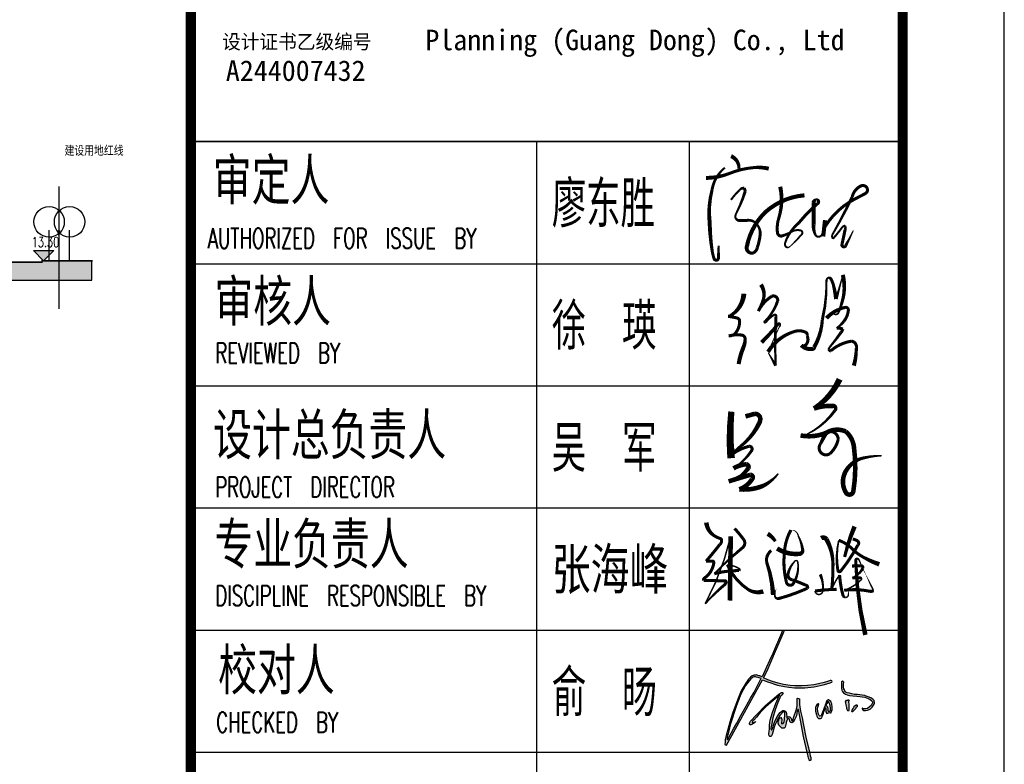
# Model space of a CAD drawing. Extents: x 38389316 to 38391210, y 2479116 to 2480544.
# Tile 59 of 68: x 38390954 to 38391099, y 2479547 to 2479657. Entities that reach past the tile are written whole.
import ezdxf

# ---------------------------------------------------------------- set-up
doc = ezdxf.new("R2010")
doc.units = 0
doc.header["$LTSCALE"] = 2
doc.linetypes.add('DASH', pattern=[0.35, 0.25, -0.1])
doc.layers.get('0').update_dxf_attribs({"linetype": 'CONTINUOUS', "lineweight": 9})
for name, color, linetype in [('DIM_SYMB', 3, 'CONTINUOUS'), ('PUB_TEXT', 7, 'CONTINUOUS'), ('PUB_TITLE', 4, 'CONTINUOUS'), ('WINDOW', 2, 'CONTINUOUS'), ('Z1总平图标', 102, 'CONTINUOUS'), ('修改', 6, 'CONTINUOUS'), ('电子签', 2, 'CONTINUOUS'), ('远期红线', 30, 'CONTINUOUS'), ('通-图框－文字', 4, 'CONTINUOUS')]:
    doc.layers.add(name, color=color, linetype=linetype)
doc.styles.add('-宋体', font='txt', dxfattribs={"width": 0.8})
doc.styles.add('_TCH_DIM', font='SIMPLEX', dxfattribs={"bigfont": 'GBCBIG'})
doc.styles.add('DIM_FONT', font='SIMPLEX', dxfattribs={"width": 0.7, "bigfont": 'GBCBIG'})
doc.styles.add('仿宋', font='txt', dxfattribs={"width": 0.7})
doc.styles.add('宋体', font='txt', dxfattribs={"width": 0.8, "height": 8})

# ---------------------------------------------------------------- blocks, each defined once
blk = doc.blocks.new('A$C6A191C33')
at = {"style": '-宋体'}
for s, height, p in [('设计证书乙级编号', 141.4, (32.2, 373.3)), ('A244007432', 202, (69, 58.7))]:
    blk.add_text(s, height=height, dxfattribs=at).set_placement(p)
blk = doc.blocks.new('A$C2DEF362E')
at = {"layer": 'PUB_TEXT'}
h = blk.add_hatch(color=256, dxfattribs=at)
h.dxf.hatch_style = 1
h.paths.add_polyline_path([(32593, 42092), (34565, 41342), (36866, 40638), (38650, 40028), (42928, 39185), (45558, 38763), (48891, 38435), (55190, 38435), (60871, 39091), (66370, 40126), (69985, 41158), (71629, 41768), (71905, 42256), (71702, 42623), (71188, 42751), (70655, 42843), (69754, 42494), (66925, 41537), (63588, 40800), (60744, 40266), (56780, 39805), (53272, 39547), (49382, 39602), (46318, 39787), (42185, 40415), (38996, 41170), (35600, 42297), (32724, 43291), (30088, 44544), (32222, 48729), (34582, 53924), (37415, 60628), (39633, 65720), (42653, 72804), (42334, 73188), (41802, 73188), (41448, 72952), (40976, 71566), (39116, 67318), (37253, 62794), (35747, 59284), (33767, 55027), (31966, 50868), (29187, 45103), (27944, 45602), (27147, 45779), (26667, 45971), (26228, 46110), (25661, 46202), (24980, 46191), (24286, 46064), (23893, 45844), (23211, 45613), (22241, 44872), (21028, 43690), (19283, 41178), (16550, 36576), (14890, 32519), (13851, 29782), (12635, 26613), (11300, 22693), (9669, 17443), (8424, 12995), (7386, 9284), (6764, 6885), (6734, 5109), (6497, 4398), (6497, 3894), (6912, 3687), (7456, 3530), (29463, 43175)])
h.paths.add_polyline_path([(28653, 44045), (28534, 43853), (25969, 39056), (24328, 35741), (22210, 32136), (19763, 27564), (16353, 21497), (13798, 16947), (11782, 13532), (10347, 10757), (8274, 6976), (8234, 6835), (8097, 6835), (7918, 6851), (7859, 7179), (7967, 8323), (8535, 10443), (9880, 15858), (11045, 19619), (12362, 23988), (13707, 27720), (15024, 31345), (16160, 34092), (17683, 37107), (19177, 39704), (21563, 42890), (22347, 43803), (23149, 44455), (23728, 44810), (24418, 45071), (25220, 45052), (25911, 44922), (26564, 44754), (27478, 44493)], flags=16)
h.paths.add_polyline_path([(41155, 33779), (41545, 34169), (41769, 34464), (41970, 34842), (41899, 35078), (41816, 35349), (41734, 35503), (41450, 35550), (41072, 35585), (40670, 35373), (39337, 34574), (31294, 27701), (25884, 22056), (22244, 18083), (21773, 17235), (21478, 16635), (21549, 16223), (21890, 15906), (22420, 15953), (23316, 16306), (24046, 16612), (24694, 17118), (25365, 17953), (23810, 17129), (23702, 17058), (23458, 17058), (23306, 17149), (23245, 17240), (23306, 17453), (23367, 17819), (23519, 18337), (24129, 18793), (25805, 20590), (28152, 23301), (31571, 26871), (34711, 29612), (38399, 32657), (39953, 34058), (39496, 33145), (37515, 28845), (35564, 23324), (34225, 18779), (33981, 17073), (33646, 15703), (33646, 14272), (33646, 13145), (33524, 11988), (33371, 10343), (33554, 9277), (33859, 8760), (34682, 8729), (34865, 9186), (35292, 10008), (35779, 11348), (36607, 14548), (37186, 16010), (37491, 16863), (38070, 17624), (38345, 18477), (38741, 19451), (39198, 20152), (39442, 20669), (40021, 21553), (40600, 22162), (41179, 22832), (41545, 23197), (42033, 23532), (42581, 23684), (42978, 23349), (43161, 22588), (42978, 21461), (42917, 19817), (42825, 18842), (42734, 17959), (42307, 16984), (41941, 16832), (41301, 16345), (41027, 16741), (41027, 17594), (41210, 18324), (41240, 19147), (41057, 19756), (40844, 20395), (40509, 20456), (40173, 20213), (39686, 19695), (39351, 18964), (39076, 17929), (39046, 16924), (39411, 15766), (39930, 15127), (40600, 14548), (41179, 13817), (42581, 13848), (43222, 14487), (43745, 16102), (43867, 16802), (43897, 17290), (44050, 17960), (44324, 18508), (44476, 18995), (44720, 19239), (45086, 19391), (45269, 19696), (45665, 19574), (45940, 19056), (46092, 17990), (46763, 17198), (47433, 17137), (48226, 17625), (49171, 19330), (50085, 21401), (50634, 24111), (50938, 25238), (51304, 25269), (53258, 15387), (54426, 8697), (56851, -1483), (57235, -3130), (57490, -4432), (57855, -5252), (58190, -6012), (58555, -5921), (58981, -5647), (58889, -4851), (58833, -4046), (58564, -2959), (57990, -472), (55991, 7377), (54184, 16702), (53558, 20078), (52704, 24264), (52039, 28168), (52001, 28963), (52020, 29549), (52039, 30363), (51963, 31252), (51907, 31706), (51395, 31971), (50808, 32047), (50524, 31952), (50524, 31328), (50562, 30401), (50619, 27544), (50345, 26249), (49811, 24092), (48835, 21392), (48419, 20069), (48059, 19067), (47719, 18330), (47303, 18481), (47208, 18651), (47132, 18954), (47094, 19294), (47000, 19710), (46754, 20050), (46489, 20428), (46205, 20693), (45997, 20825), (45657, 20844), (45202, 20711), (44711, 20485), (44370, 19842), (44294, 20012), (44238, 20277), (44238, 20560), (44200, 21127), (44067, 21959), (44048, 22715), (43916, 23566), (43689, 24076), (43008, 24473), (42383, 24662), (41797, 24624), (40302, 23434), (38844, 21536), (37652, 19400), (36687, 17396), (35987, 15109), (35628, 13446), (34909, 12746), (34701, 12916), (34573, 13555), (35117, 16667), (35692, 20232), (37113, 24983), (38807, 29400), (40115, 32210), (40493, 33036), (40659, 33295), (40859, 33626)])
h.paths.add_polyline_path([(63932, 21562), (63530, 22270), (63453, 22921), (63146, 24108), (63031, 25468), (63261, 26598), (63645, 27785), (63875, 28494), (63606, 28666), (63320, 28610), (62566, 28084), (62207, 27498), (61919, 27008), (61800, 26482), (61728, 25215), (61721, 24153), (62285, 22057), (62534, 21138), (63033, 20429), (63589, 19816), (64470, 19702), (64873, 19721), (65544, 20123), (65850, 20870), (66214, 21846), (66636, 23053), (66904, 23780), (67134, 24661), (67364, 25523), (67614, 26117), (67805, 26385), (67959, 25657), (68016, 24049), (67978, 23723), (68342, 23091), (68534, 22842), (69224, 22976), (69722, 23225), (70297, 23283), (70949, 23148), (71351, 23148), (71562, 24259), (71811, 24795), (71888, 25983), (71888, 26710), (71773, 28689), (71351, 29435), (71006, 30125), (70297, 30718), (69760, 31044), (69453, 31140), (69185, 30872), (68706, 30412), (68323, 29799), (67958, 28823), (67613, 27942), (67345, 27157), (67000, 26257), (66655, 24954), (66061, 23671), (65408, 22021), (65121, 21370), (64431, 21140), (64162, 21428)], flags=17)
h.paths.add_polyline_path([(69434, 24282), (69261, 24645), (69281, 25239), (69281, 26043), (69108, 26675), (68936, 27231), (68303, 27709), (68279, 27992), (68399, 28437), (68821, 28935), (68936, 29452), (69319, 29835), (69741, 29873), (70066, 29337), (70661, 27709), (70891, 25852), (70833, 24684), (70296, 24262)], flags=16)
h.paths.add_polyline_path([(80848, 26411), (80840, 25835), (80977, 25176), (81219, 24707), (81462, 24313), (81772, 24215), (81932, 24283), (82113, 24593), (82076, 25025), (82068, 26768), (81947, 28323), (81817, 29788), (81817, 30189), (81939, 30326), (82166, 30560), (82090, 30977), (81787, 31219), (81613, 31128), (81408, 30916), (80908, 30931), (80521, 30788), (79938, 29888), (80046, 29814), (80221, 29291), (80376, 28012)])
h.paths.add_polyline_path([(86255, 26179), (86627, 26566), (87022, 26741), (87196, 26938), (87105, 27203), (87090, 27590), (87045, 27803), (86862, 27954), (86589, 27992), (86247, 27825), (85708, 27514), (85130, 26723), (84720, 25798), (84151, 24804), (83868, 24039), (83943, 23964), (84016, 23734), (84199, 23806), (84478, 24086), (84867, 24426), (85837, 25436), (86149, 25709)])
h.paths.add_polyline_path([(82437, 35114), (80970, 35442), (79870, 36040), (79405, 37069), (78942, 37821), (78845, 38766), (78710, 39749), (78826, 40521), (78901, 41882), (78534, 42306), (78109, 42422), (77587, 42088), (77606, 41124), (77490, 40294), (77606, 38462), (77876, 37055), (78050, 36245), (78417, 35878), (78764, 35300), (80041, 34597), (81064, 34153), (82473, 33806), (84403, 33498), (86896, 33225), (88691, 33167), (90139, 32936), (91702, 32666), (93751, 31987), (95121, 31215), (96009, 30463), (96395, 29731), (96511, 29422), (96472, 29133), (96298, 28786), (96144, 28439), (95932, 28053), (95604, 27590), (95063, 27282), (94542, 26780), (93345, 25912), (92438, 25700), (91338, 25662), (90778, 25681), (90450, 26009), (90122, 26067), (90141, 25700), (90508, 24967), (91261, 24601), (92110, 24524), (93384, 24717), (95005, 25411), (96298, 26664), (97476, 28516), (97669, 29075), (97727, 29499), (97514, 30097), (97418, 30695), (96916, 31235), (96318, 31678), (95488, 32237), (93847, 32912), (92535, 33395), (91840, 33703), (90084, 33954), (87340, 34381), (85506, 34401), (83885, 34786)])
for points in [[(7456, 3530), (29463, 43175), (32593, 42092), (34565, 41342), (36866, 40638), (38650, 40028), (42928, 39185), (45558, 38763), (48891, 38435), (55190, 38435), (60871, 39091), (66370, 40126), (69985, 41158), (71629, 41768), (71905, 42256), (71702, 42623), (71188, 42751), (70655, 42843), (69754, 42494), (66925, 41537), (63588, 40800), (60744, 40266), (56780, 39805), (53272, 39547), (49382, 39602), (46318, 39787), (42185, 40415), (38996, 41170), (35600, 42297), (32724, 43291), (30088, 44544), (32222, 48729), (34582, 53924), (37415, 60628), (39633, 65720), (42653, 72804), (42334, 73188), (41802, 73188), (41448, 72952), (40976, 71566), (39116, 67318), (37253, 62794), (35747, 59284), (33767, 55027), (31966, 50868), (29187, 45103), (27944, 45602), (27147, 45779), (26667, 45971), (26228, 46110), (25661, 46202), (24980, 46191), (24286, 46064), (23893, 45844), (23211, 45613), (22241, 44872), (21028, 43690), (19283, 41178), (16550, 36576), (14890, 32519), (13851, 29782), (12635, 26613), (11300, 22693), (9669, 17443), (8424, 12995), (7386, 9284), (6764, 6885), (6734, 5109), (6497, 4398), (6497, 3894), (6912, 3687), (7456, 3530)], [(8274, 6976), (10347, 10757), (11782, 13532), (13798, 16947), (16353, 21497), (19763, 27564), (22210, 32136), (24328, 35741), (25969, 39056), (28534, 43853), (28653, 44045), (27478, 44493), (26564, 44754), (25911, 44922), (25220, 45052), (24418, 45071), (23728, 44810), (23149, 44455), (22347, 43803), (21563, 42890), (19177, 39704), (17683, 37107), (16160, 34092), (15024, 31345), (13707, 27720), (12362, 23988), (11045, 19619), (9880, 15858), (8535, 10443), (7967, 8323), (7859, 7179), (7918, 6851), (8097, 6835), (8234, 6835), (8274, 6976)], [(77587, 42088), (77606, 41124), (77490, 40294), (77606, 38462), (77876, 37055), (78050, 36245), (78417, 35878), (78764, 35300), (80041, 34597), (81064, 34153), (82473, 33806), (84403, 33498), (86896, 33225), (88691, 33167), (90139, 32936), (91702, 32666), (93751, 31987), (95121, 31215), (96009, 30463), (96395, 29731), (96511, 29422), (96472, 29133), (96298, 28786), (96144, 28439), (95932, 28053), (95604, 27590), (95063, 27282), (94542, 26780), (93345, 25912), (92438, 25700), (91338, 25662), (90778, 25681), (90450, 26009), (90122, 26067), (90141, 25700), (90508, 24967), (91261, 24601), (92110, 24524), (93384, 24717), (95005, 25411), (96298, 26664), (97476, 28516), (97669, 29075), (97727, 29499), (97514, 30097), (97418, 30695), (96916, 31235), (96318, 31678), (95488, 32237), (93847, 32912), (92535, 33395), (91840, 33703), (90084, 33954), (87340, 34381), (85506, 34401), (83885, 34786), (82437, 35114), (80970, 35442), (79870, 36040), (79405, 37069), (78942, 37821), (78845, 38766), (78710, 39749), (78826, 40521), (78901, 41882), (78534, 42306), (78109, 42422), (77587, 42088)], [(23810, 17129), (25365, 17953), (24694, 17118), (24046, 16612), (23316, 16306), (22420, 15953), (21890, 15906), (21549, 16223), (21478, 16635), (21773, 17235), (22244, 18083), (25884, 22056), (31294, 27701), (39337, 34574), (40670, 35373), (41072, 35585), (41450, 35550), (41734, 35503), (41816, 35349), (41899, 35078), (41970, 34842), (41769, 34464), (41545, 34169), (41155, 33779), (40859, 33626), (40659, 33295), (40493, 33036), (40115, 32210), (38807, 29400), (37113, 24983), (35692, 20232), (35117, 16667), (34573, 13555), (34701, 12916), (34909, 12746), (35628, 13446), (35987, 15109), (36687, 17396), (37652, 19400), (38844, 21536), (40302, 23434), (41797, 24624), (42383, 24662), (43008, 24473), (43689, 24076), (43916, 23566), (44048, 22715), (44067, 21959), (44200, 21127), (44238, 20560), (44238, 20277), (44294, 20012), (44370, 19842), (44711, 20485), (45202, 20711), (45657, 20844), (45997, 20825), (46205, 20693), (46489, 20428), (46754, 20050), (47000, 19710), (47094, 19294), (47132, 18954), (47208, 18651), (47303, 18481), (47719, 18330), (48059, 19067), (48419, 20069), (48835, 21392), (49811, 24092), (50345, 26249), (50619, 27544), (50562, 30401), (50524, 31328), (50524, 31952), (50808, 32047), (51395, 31971), (51907, 31706), (51963, 31252), (52039, 30363), (52020, 29549), (52001, 28963), (52039, 28168), (52704, 24264), (53558, 20078), (54184, 16702), (55991, 7377), (57990, -472), (58564, -2959), (58833, -4046), (58889, -4851), (58981, -5647), (58555, -5921), (58190, -6012), (57855, -5252), (57490, -4432), (57235, -3130), (56851, -1483), (54426, 8697), (53258, 15387), (51304, 25269), (50938, 25238), (50634, 24111), (50085, 21401), (49171, 19330), (48226, 17625), (47433, 17137), (46763, 17198), (46092, 17990), (45940, 19056), (45665, 19574), (45269, 19696), (45086, 19391), (44720, 19239), (44476, 18995), (44324, 18508), (44050, 17960), (43897, 17290), (43867, 16802), (43745, 16102), (43222, 14487), (42581, 13848), (41179, 13817), (40600, 14548), (39930, 15127), (39411, 15766), (39046, 16924), (39076, 17929), (39351, 18964), (39686, 19695), (40173, 20213), (40509, 20456), (40844, 20395), (41057, 19756), (41240, 19147), (41210, 18324), (41027, 17594), (41027, 16741), (41301, 16345), (41941, 16832), (42307, 16984), (42734, 17959), (42825, 18842), (42917, 19817), (42978, 21461), (43161, 22588), (42978, 23349), (42581, 23684), (42033, 23532), (41545, 23197), (41179, 22832), (40600, 22162), (40021, 21553), (39442, 20669), (39198, 20152), (38741, 19451), (38345, 18477), (38070, 17624), (37491, 16863), (37186, 16010), (36607, 14548), (35779, 11348), (35292, 10008), (34865, 9186), (34682, 8729), (33859, 8760), (33554, 9277), (33371, 10343), (33524, 11988), (33646, 13145), (33646, 14272), (33646, 15703), (33981, 17073), (34225, 18779), (35564, 23324), (37515, 28845), (39496, 33145), (39953, 34058), (38399, 32657), (34711, 29612), (31571, 26871), (28152, 23301), (25805, 20590), (24129, 18793), (23519, 18337), (23367, 17819), (23306, 17453), (23245, 17240), (23306, 17149), (23458, 17058), (23702, 17058), (23810, 17129)], [(63320, 28610), (62566, 28084), (62207, 27498), (61919, 27008), (61800, 26482), (61728, 25215), (61721, 24153), (62285, 22057), (62534, 21138), (63033, 20429), (63589, 19816), (64470, 19702), (64873, 19721), (65544, 20123), (65850, 20870), (66214, 21846), (66636, 23053), (66904, 23780), (67134, 24661), (67364, 25523), (67614, 26117), (67805, 26385), (67959, 25657), (68016, 24049), (67978, 23723), (68342, 23091), (68534, 22842), (69224, 22976), (69722, 23225), (70297, 23283), (70949, 23148), (71351, 23148), (71562, 24259), (71811, 24795), (71888, 25983), (71888, 26710), (71773, 28689), (71351, 29435), (71006, 30125), (70297, 30718), (69760, 31044), (69453, 31140), (69185, 30872), (68706, 30412), (68323, 29799), (67958, 28823), (67613, 27942), (67345, 27157), (67000, 26257), (66655, 24954), (66061, 23671), (65408, 22021), (65121, 21370), (64431, 21140), (64162, 21428), (63932, 21562), (63530, 22270), (63453, 22921), (63146, 24108), (63031, 25468), (63261, 26598), (63645, 27785), (63875, 28494), (63606, 28666), (63320, 28610)], [(79938, 29888), (80521, 30788), (80908, 30931), (81408, 30916), (81613, 31128), (81787, 31219), (82090, 30977), (82166, 30560), (81939, 30326), (81817, 30189), (81817, 29788), (81947, 28323), (82068, 26768), (82076, 25025), (82113, 24593), (81932, 24283), (81772, 24215), (81462, 24313), (81219, 24707), (80977, 25176), (80840, 25835), (80848, 26411), (80376, 28012), (80221, 29291), (80046, 29814), (79938, 29888)], [(68303, 27709), (68936, 27231), (69108, 26675), (69281, 26043), (69281, 25239), (69261, 24645), (69434, 24282), (70296, 24262), (70833, 24684), (70891, 25852), (70661, 27709), (70066, 29337), (69741, 29873), (69319, 29835), (68936, 29452), (68821, 28935), (68399, 28437), (68279, 27992), (68303, 27709)], [(83868, 24039), (84151, 24804), (84720, 25798), (85130, 26723), (85708, 27514), (86247, 27825), (86589, 27992), (86862, 27954), (87045, 27803), (87090, 27590), (87105, 27203), (87196, 26938), (87022, 26741), (86627, 26566), (86255, 26179), (86149, 25709), (85837, 25436), (84867, 24426), (84478, 24086), (84199, 23806), (84016, 23734), (83943, 23964), (83868, 24039)]]:
    blk.add_lwpolyline(points, dxfattribs=at)
blk = doc.blocks.new('A$C36B43F05')
at = {"layer": 'PUB_TITLE'}
for p, q in [((33000, 12000), (33000, 1500)), ((34800, 12000), (34800, 1500)), ((36600, 12000), (36600, 1500)), ((38400, 12000), (38400, 1500)), ((40200, 12000), (40200, 1500)), ((42000, 1500), (42000, 12000))]:
    blk.add_line(p, q, dxfattribs=at)
blk.add_lwpolyline([(0, 0), (126150, 0), (126150, 178350), (0, 178350)], close=True, dxfattribs=at)
at = {"layer": 'PUB_TITLE', "const_width": 150}
blk.add_lwpolyline([(1500, 1500), (124650, 1500), (124650, 174600), (1500, 174600)], close=True, dxfattribs=at)
blk.add_lwpolyline([(124650, 12000), (1500, 12000)], dxfattribs=at)
at = {"layer": 'PUB_TITLE'}
for points in [[(42000, 12000), (42000, 1500)], [(42000, 6900), (29400, 6900)], [(42000, 4650), (29400, 4650)]]:
    blk.add_lwpolyline(points, dxfattribs=at)
at = {"layer": '电子签'}
for points in [[(36385, 4395, 67.5, 45, 0.246017), (36181, 4263, 45, 45, 0.052833), (36151, 4193, 45, 45, -0.323811), (36120, 4170, 45, 45, -0.226798), (36062, 4197, 45, 45, -0.015284), (35816, 4399, 45, 45, 0), (35817, 4304, 45, 45, -0.420426), (35792, 4285, 45, 45, -0.211322), (35566, 4424, 45, 45, 0.335582), (35532, 4435, 45, 45, 0.003822), (35527, 4122, 45, 45, -0.528852), (35501, 4105, 45, 45, -0.119655), (35469, 4127, 45, 22.5, 0.033989), (35187, 4413, 22.5, 22.5, 0.067368), (36183, 4036, 67.5, 67.5, 0), (35236, 4048, 67.5, 67.5, 0)], [(41615, 4122, 30, 45, 0.184781), (41293, 4310, 45, 60, 0.092155), (40800, 4346, 60, 45, 0.033489), (40386, 4309, 45, 45, 0.03291), (40276, 4282, 45, 45, 0.944278), (40290, 4217, 45, 45, 0.007556), (40290, 4217, 45, 30, 0), (40464, 4214, 0, 0, 0)], [(41464, 4400, 60, 45, 0.091809), (41531, 4053, 45, 45, -0.076404), (41616, 3702, 45, 60, -0.084603), (41601, 3475, 60, 60, 1.039532)], [(36298, 3979, 45, 45, -0.027777), (36137, 3846, 45, 45, -0.405077), (36014, 3862, 45, 22.5, 0.02541), (35631, 4277, 45, 45, -0.067135), (35678, 3912, 45, 22.5, 0.427654), (35709, 3915, 22.5, 22.5, 0.1106), (35764, 4086, 45, 45, 0.137464), (35404, 3786, 45, 67.5, 0.237029), (35371, 3555, 67.5, 67.5, 0.809118)], [(37950, 3818, 67.5, 67.5, 0), (37987, 3683, 67.5, 67.5, -0.458975), (37908, 3600, 67.5, 67.5, -0.110796), (37849, 3616, 67.5, 45, -0.110252), (37523, 3873, 45, 22.5, 0.03889), (37347, 4071, 45, 45, -0.117305), (37510, 3765, 45, 45, -0.624623), (37444, 3728, 45, 22.5, -0.10688), (37184, 3996, 67.5, 67.5, -0.104917), (37244, 3809, 67.5, 67.5, -0.513789), (37187, 3776, 67.5, 45, -0.08355), (37071, 3892, 45, 22.5, 0.031953), (36992, 4066, 67.5, 67.5, -0.005633), (37088, 3748, 67.5, 67.5, -0.675043), (37027, 3720, 67.5, 67.5, -0.173232), (36875, 3909, 67.5, 67.5, 0.107096), (36909, 3604, 67.5, 45, 0.090302), (36992, 3453, 45, 22.5, 0.082167), (37107, 3335, 22.5, 22.5, 0.087567)], [(38020, 4027, 90, 112, 0.047203), (37334, 4030, 112, 112, 0.150818)], [(39758, 3842, 75, 45, -0.247192), (39434, 4041, 45, 45, -0.132045), (39424, 4075, 45, 45, -0.034515), (39399, 3939, 45, 45, -0.338149), (39355, 3904, 45, 45, -0.193076), (39164, 3977, 45, 45, -0.156137), (39136, 4065, 45, 45, -0.088824), (39149, 3879, 45, 45, -0.381284), (39096, 3823, 45, 60, -0.098201), (38976, 3845, 60, 60, 0.063655), (38721, 3919, 60, 60, 5.555951)], [(41141, 4032, 30, 30, -0.053718), (41286, 3904, 30, 45, -0.314478), (41311, 3837, 45, 45, -0.157331), (41262, 3824, 45, 30, -0.043193), (40951, 3950, 30, 30, 0.155023), (40885, 3967, 30, 45, 0.341741), (40836, 3905, 45, 45, -0.004522), (40839, 3791, 45, 30, -0.261217), (40787, 3656, 30, 45, -0.213293), (40631, 3601, 45, 45, -0.061379), (40431, 3646, 45, 45, -0.24786), (40358, 3707, 45, 60, -0.583549), (40457, 3797, 60, 60, -0.151018), (40960, 3525, 60, 60, -0.164978), (41208, 2948, 60, 60, -0.056318)], [(41785, 4031, 60, 45, -0.327041), (41598, 3915, 45, 45, 1.316007)], [(39892, 3591, 60, 45, -0.235253), (39670, 3556, 45, 45, -0.048503), (39501, 3628, 45, 45, -0.143864), (39721, 3428, 45, 45, -0.569528), (39652, 3343, 45, 30, -0.120767), (39355, 3528, 30, 30, 1.123766), (39332, 3523, 30, 30, -0.081293), (39451, 3391, 30, 45, -0.556039), (39419, 3369, 45, 30, 0.023181), (38699, 3373, 45, 30, 0), (38786, 3423, 30, 15, 0), (38891, 3482, 15, 15, 0)], [(35972, 3438, 45, 45, 0.254427), (35810, 3508, 45, 67.5, -0.068566), (35319, 3409, 67.5, 67.5, 1.446989)], [(36219, 3491, 67.5, 45, -0.12645), (36108, 3378, 45, 45, 0.087592)], [(39041, 3581, 60, 45, 0.033738), (39311, 3337, 45, 30, -0.703228), (39301, 3307, 30, 15, -0.218795), (39263, 3323, 15, 15, -0.001701), (38901, 3485, 60, 45, -0.186706), (39202, 3093, 45, 45, -0.183379), (39190, 2931, 45, 45, -0.383493), (39137, 2909, 45, 45, -0.316646), (39006, 2926, 45, 45, -0.368024), (38998, 2994, 60, 60, 0.245008), (38945, 2826, 60, 60, 0.333221), (38968, 2805, 60, 45, 0.113678), (39376, 2684, 45, 30, 0.064703), (39953, 2623, 30, 30, -0.275634), (39987, 2604, 30, 45, -0.443227), (39977, 2559, 45, 45, -0.070191), (39887, 2521, 45, 60, -0.02646), (39680, 2481, 45, 30, 0), (39811, 2442, 30, 15, 0), (40035, 2382, 60, 45, -0.137858), (39636, 2393, 45, 30, -0.030787), (39482, 2445, 30, 15, -0.640561), (39477, 2531, 15, 15, 0), (39397, 2622, 60, 45, -0.163108), (39558, 2339, 45, 45, -0.468432), (39510, 2301, 45, 45, -0.131023), (39359, 2360, 45, 30, -0.072844), (39249, 2473, 45, 45, -0.107963), (39237, 2381, 45, 45, -0.105878), (39186, 2410, 45, 30, -0.020312), (38977, 2570, 30, 30, 0.069667), (38936, 2594, 30, 45, 0.312264), (38916, 2560, 45, 45, -0.143223), (39059, 2252, 45, 45, -0.41006), (38958, 2182, 45, 60, -0.065907), (38698, 2219, 60, 60, -400.829791)], [(36003, 3352, 67.5, 67.5, 0.172227), (35925, 3019, 67.5, 45, 0.450369), (35987, 2975, 45, 22.5, 0.086705), (36191, 3041, 22.5, 4.5, 0.402521), (36274, 3149, 45, 45, 0.116805), (35936, 3244, 45, 45, 0.091359), (35509, 3215, 45, 45, 0.620885), (35479, 3116, 45, 22.5, 0.184605), (35807, 3047, 22.5, 22.5, 0.615478), (35815, 3090, 22.5, 45, 0.13884), (35629, 3190, 45, 45, 0.432173), (35542, 3130, 45, 45, -0.020207), (35459, 2921, 45, 45, -0.490589), (35417, 2905, 45, 45, 0), (35392, 2961, 45, 45, -0.035881), (35264, 3331, 45, 22.5, -0.448045), (35312, 3386, 22.5, 4.5, -0.065102), (35412, 3364, 4.5, 4.5, -0.780213)], [(41335, 3305, 60, 45, -0.12764), (40874, 3326, 45, 45, 0.112907), (40655, 3346, 45, 45, 0.465956), (40610, 3277, 45, 30, 0.058394), (40670, 3142, 30, 30, -0.191784), (40691, 3006, 30, 30, -0.327353), (40660, 2979, 30, 30, -0.288302), (40623, 2998, 30, 15, -0.038889), (40448, 3169, 15, 30, -0.393879), (40450, 3220, 30, 30, -0.287045), (40508, 3233, 30, 45, -0.136068), (40804, 3030, 45, 45, -0.042034), (41088, 2752, 45, 45, 0.897281), (41139, 2777, 45, 60, 0.357357), (41101, 2813, 60, 60, -0.016292), (40779, 2814, 60, 45, 0.079084), (40684, 2806, 45, 30, 0.154198), (40602, 2768, 30, 30, 0.545489), (40661, 2681, 30, 15, -0.011781), (40842, 2645, 60, 60, 0), (40602, 2671, 60, 60, 0)], [(38497, 2429, 90, 67.5, -0.143271), (38065, 2809, 67.5, 67.5, -0.095886), (38104, 2525, 67.5, 45, -0.639798), (38039, 2497, 45, 22.5, -0.123163), (37689, 2905, 22.5, 22.5, -0.171939), (37669, 3006, 67.5, 67.5, 0.147325), (37706, 2630, 67.5, 45, 0.018524), (37547, 2710, 45, 45, 0.835771), (37398, 2576, 45, 45, 0.16078), (37612, 2450, 45, 45, 0.598796), (37706, 2630, 67.5, 67.5, -0.252908), (37726, 2337, 67.5, 67.5, -0.181147), (37505, 2219, 67.5, 67.5, -0.074141), (36845, 2227, 67.5, 67.5, -0.683518), (36825, 2335, 67.5, 67.5, -0.258332), (37124, 2348, 67.5, 45, -0.222176), (37336, 2083, 45, 22.5, -0.053843), (37371, 1809, 22.5, 22.5, 0.979743)], [(35621, 2716, 45, 22.5, -0.132428), (35378, 2677, 22.5, 22.5, -0.568723), (35335, 2768, 22.5, 22.5, -0.227954), (35377, 2792, 45, 45, -0.024915), (35401, 2475, 45, 45, 0.27376)], [(36155, 2702, 67.5, 67.5, -0.367749), (36139, 2623, 67.5, 45, -0.121697), (35778, 2527, 45, 45, -0.028386), (35400, 2545, 22.5, 22.5, -0.073844), (35612, 2430, 45, 45, 0.052443), (35305, 2378, 45, 22.5, 0.26556), (35281, 2338, 22.5, 22.5, 0.350925), (35318, 2301, 22.5, 4.5, -0.017634), (35395, 2291, 0, 0, 0)], [(40743, 2646, 45, 45, -0.139001), (41159, 2195, 45, 45, 0.005171), (41234, 2051, 45, 45, 0.435568), (41321, 2028, 45, 45, 0.382326), (41346, 2116, 45, 45, 0.226723), (41187, 2243, 45, 30, -0.020271), (40664, 2516, 30, 30, 0.049309), (40610, 2544, 30, 30, 0), (40566, 2529, 30, 30, 0.023464), (40733, 2394, 30, 30, -0.203022), (40761, 2350, 30, 45, -0.187391), (40695, 2350, 45, 45, -0.006584), (40479, 2396, 45, 45, 0.871812), (40469, 2339, 45, 30, 0), (40560, 2290, 30, 15, 0), (40692, 2226, 15, 15, 0)], [(36144, 2235, 45, 45, -0.054256), (36114, 2163, 45, 45, -0.443546), (36055, 2159, 45, 45, -0.046016), (35671, 2412, 45, 45, -0.563395), (35676, 2455, 45, 22.5, -0.097129), (36123, 2442, 45, 45, -0.124783), (35991, 2239, 45, 45, 0.064384), (35875, 2081, 45, 67.5, 0.038688), (35769, 1845, 0, 0, 0)], [(35744, 2248, 45, 45, 0.00461), (35749, 2117, 45, 45, -0.448412), (35716, 2085, 45, 22.5, -0.172205), (35569, 2243, 45, 45, 0.013626), (35569, 2128, 45, 22.5, -0.751538), (35537, 2118, 22.5, 22.5, -0.118195), (35387, 2363, 45, 45, -0.085174), (35372, 1984, 45, 45, 0.163267), (35381, 1930, 22.5, 22.5, 0.026692), (35462, 1969, 22.5, 4.5, 0.006484), (35614, 2041, 4.5, 22.5, -0.021311), (35834, 2143, 22.5, 45, 0.842962), (35827, 2192, 45, 67.5, 0.050055), (34729, 2050, 67.5, 67.5, 1.205466)], [(36327, 2209, 67.5, 45, 0.039801), (35878, 2356, 45, 45, 2.052854)]]:
    blk.add_lwpolyline(points, format="xyseb", dxfattribs=at)
at = {"layer": 'PUB_TEXT', "xscale": 1.5, "yscale": 1.5, "zscale": 1.5, "rotation": 270}
blk.add_blockref('A$C6A191C33', (42806, 11587), dxfattribs=at)
at = {"layer": 'WINDOW', "xscale": 0.0242263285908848, "yscale": 0.0242263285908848, "zscale": 0.0242263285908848, "rotation": 270}
blk.add_blockref('A$C2DEF362E', (33019, 4281), dxfattribs=at)
at = {"layer": 'PUB_TEXT', "style": '-宋体'}
blk.add_text(' Planning (Guang Dong) Co., Ltd', height=303, rotation=270, dxfattribs=at).set_placement((43347, 8746))
at = {"layer": '通-图框－文字'}
for s, style, width, p in [('专业负责人', '仿宋', 0.7, (35773, 11652)), ('设计总负责人', '仿宋', 0.7, (37384, 11671)), ('审定人', '仿宋', 0.7, (41139, 11675)), ('校对人', '仿宋', 0.7, (33917, 11597)), ('审核人', '仿宋', 0.7, (39351, 11652)), ('俞  旸', '-宋体', 0.65, (33600, 6675)), ('张海峰', '仿宋', 0.7, (35400, 6675)), ('吴  军', '-宋体', 0.65, (37200, 6675)), ('徐  瑛', '-宋体', 0.65, (39000, 6675)), ('廖东胜', '-宋体', 0.65, (40800, 6675))]:
    blk.add_text(s, height=600, rotation=270, dxfattribs=dict(at, style=style, width=width)).set_placement(p)
at = {"layer": '通-图框－文字', "color": 4, "style": 'DIM_FONT', "width": 0.65}
for s, p in [('AUTHORIZED  FOR  ISSUE  BY', (40425, 11750)), ('CHECKED  BY', (33292, 11625)), ('DISCIPLINE  RESPONSIBLE  BY', (35159, 11638)), ('PROJECT  DIRECTOR', (36757, 11641)), ('REVIEWED  BY', (38735, 11638))]:
    blk.add_text(s, height=300, rotation=270, dxfattribs=at).set_placement(p)
blk = doc.blocks.new('A$C25026723')
at = {"layer": '修改'}
blk.add_blockref('A$C36B43F05', (0, 0), dxfattribs=at)
blk = doc.blocks.new('A$C6BED0824')
at = {"layer": 'Z1总平图标'}
h = blk.add_hatch(dxfattribs=at)
h.set_pattern_fill('夯实土壤', color=256, scale=0.5, style=0)
h.set_pattern_definition([(45, (1431.9438, 925.1254), (-1.9869703, 1.98697), []), (45, (1432.9938, 925.1254), (-1.9869703, 1.98697), []), (45, (1434.0438, 925.1254), (-1.9869703, 1.98697), []), (135, (1431.9438, 925.1254), (-1.98697, -1.9869703), [1.325, -1.485]), (135, (1432.4688, 925.6504), (-1.98697, -1.9869703), [1.325, -1.485]), (135, (1432.9938, 926.1754), (-1.98697, -1.9869703), [1.325, -1.485])])
h.paths.add_polyline_path([(27.823, 19.447), (27.823, 12.048), (237.281, 12.048), (237.281, 7.843), (469.835, 7.843), (469.835, 4.382), (514.702, 4.382), (514.702, 7.247), (507.327, 7.247), (507.327, 7.047), (501.997, 7.047), (501.997, 6.848), (497.988, 7.048), (493.997, 6.848), (493.997, 7.048), (490, 7.047), (490, 7.147), (473.1, 7.147), (473.1, 10.647), (414.4, 10.647), (414.4, 10.447), (408.397, 10.447), (408.397, 10.247), (404.397, 10.447), (400.397, 10.247), (400.391, 10.447), (388.594, 10.447), (388.594, 11.147), (329.794, 11.147), (329.794, 10.947), (327.085, 10.947), (316.397, 10.947), (316.397, 10.754), (313.397, 10.954), (310.397, 10.754), (310.397, 10.947), (304.494, 10.947), (304.494, 11.147), (240.991, 11.147), (240.991, 15.347), (229.995, 15.347), (229.995, 15.147), (225.995, 15.347), (221.995, 15.147), (221.995, 15.347), (220.593, 15.347), (220.593, 16.447), (219.593, 16.447), (219.593, 17.947), (218.593, 17.947), (218.593, 19.447), (208.993, 19.447), (208.993, 19.647), (147.597, 19.647), (147.597, 19.447), (140.594, 19.447), (140.594, 19.247), (138.594, 19.447), (136.594, 19.247), (136.594, 19.447), (131.597, 19.447), (131.597, 19.647), (70.196, 19.647), (70.196, 19.447), (49.194, 19.447), (49.194, 19.247), (47.194, 19.447), (45.194, 19.247), (45.194, 19.447)])
blk.add_hatch(color=256, dxfattribs=at).paths.add_polyline_path([(507.579, 7.247), (506.079, 8.747), (509.079, 8.747)])
at = {"layer": 'DIM_SYMB'}
blk.add_lwpolyline([(519.819, 22.284, 0, 0, 0), (509.828, 22.284, 0, 0, 0), (509.828, 10.233, 0, 0.4, 0), (509.828, 11.733, 0, 0, 0)], format="xyseb", dxfattribs=at)
at = {"layer": 'Z1总平图标'}
for p, q in [((507.579, 7.247), (506.079, 8.747)), ((506.079, 8.747), (509.079, 8.747)), ((507.579, 7.247), (509.079, 8.747))]:
    blk.add_line(p, q, dxfattribs=at)
at = {"layer": 'Z1总平图标', "flags": 128}
blk.add_lwpolyline([(469.835, 4.382), (514.702, 4.382), (514.702, 7.247), (507.327, 7.247), (507.327, 7.047), (501.997, 7.047)], dxfattribs=at)
at = {"layer": 'Z1总平图标', "color": 1, "linetype": 'DASH', "ltscale": 5, "const_width": 0.2}
blk.add_lwpolyline([(509.828, 18.235), (509.828, 0.15)], dxfattribs=at)
at = {"layer": 'Z1总平图标'}
for points in [[(508.383, 7.247), (508.383, 11.79)], [(511.41, 7.247), (511.41, 11.79)]]:
    blk.add_lwpolyline(points, dxfattribs=at)
at = {"layer": 'Z1总平图标', "const_width": 0.2, "flags": 128}
blk.add_lwpolyline([(501.997, 7.047), (507.327, 7.047), (507.327, 7.247), (514.828, 7.247)], dxfattribs=at)
at = {"layer": 'Z1总平图标'}
for centre in [(508.383, 12.989), (511.41, 12.989)]:
    blk.add_circle(centre, 2.25, dxfattribs=at)
at = {"layer": 'PUB_TEXT'}
for s, height, style, width, p in [('建设用地红线', 1.3291, '宋体', 0.8, (510.669, 22.867)), ('13.30', 1.4875, '_TCH_DIM', 0.705882, (505.829, 9.272))]:
    blk.add_text(s, height=height, rotation=0.00001, dxfattribs=dict(at, style=style, width=width)).set_placement(p)

msp = doc.modelspace()

# ---------------------------------------------------------------- block references
at = {"layer": '远期红线', "linetype": 'ByBlock', "xscale": 0.01000002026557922, "yscale": 0.01000002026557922, "zscale": 0.01, "rotation": 90}
msp.add_blockref('A$C25026723', (38391099.475, 2479218.811), dxfattribs=at)
at = {"layer": '远期红线', "linetype": 'ByBlock'}
msp.add_blockref('A$C6BED0824', (38390450.184, 2479613.99), dxfattribs=at)

doc.saveas('drawing.dxf')
